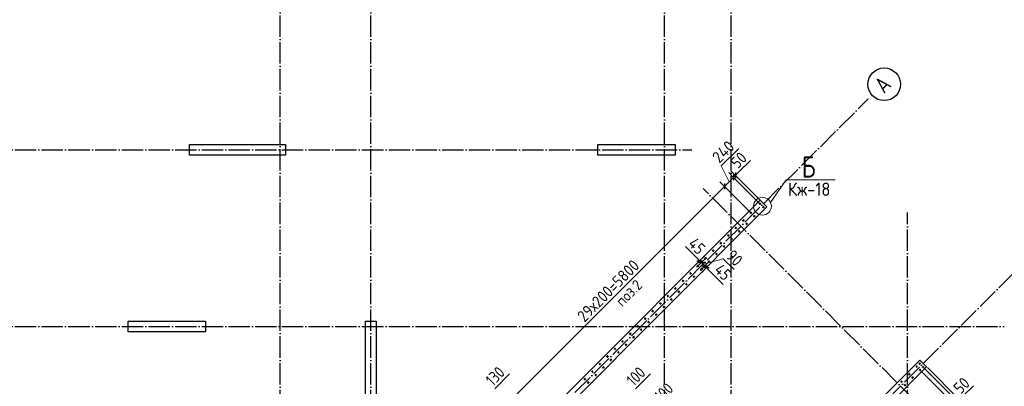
# Model space of a CAD drawing. Header units: millimetres. Extents: x -49773 to 2322955, y -3321 to 58485.
# Tile 203 of 256: x 890026 to 908470, y 26201 to 33058. Entities that reach past the tile are written whole.
import ezdxf

# ---------------------------------------------------------------- set-up
doc = ezdxf.new("R2010")
doc.units = ezdxf.units.MM
doc.linetypes.add('______11', pattern=[500, 400, -50, 0, -50])
doc.linetypes.add('______5', pattern=[1100, 800, -100, 100, -100])
for name, color, linetype, lineweight in [('Standard', 7, 'Continuous', 25), ('Арм.стержн. вертикальными 1', 22, 'Continuous', 35), ('Обозначение разреза_ общее', 7, 'Continuous', 25), ('Размерная линия_ общее', 7, 'Continuous', 13), ('Стена_ общее', 7, 'Continuous', 35)]:
    doc.layers.add(name, color=color, linetype=linetype, lineweight=lineweight)
doc.layers.add('Осевая линия_ общее', color=7, linetype='______5', lineweight=13, true_color=0xa0a0a0)
doc.styles.add('ISOCPEUR', font='txt')

msp = doc.modelspace()

# ---------------------------------------------------------------- linework, layer by layer
at = {"color": 7, "linetype": 'Continuous', "lineweight": 25, "transparency": 33554687}
for p, q in [((893205.6, 30521.2), (893205.6, 30721.2)), ((893205.6, 30721.2), (895005.6, 30721.2)), ((895005.6, 30721.2), (895005.6, 30521.2)), ((900855.6, 30521.2), (900855.6, 30721.2)), ((900855.6, 30721.2), (902305.6, 30721.2)), ((902305.6, 30721.2), (902305.6, 30521.2)), ((895005.6, 30521.2), (893205.6, 30521.2)), ((902305.6, 30521.2), (900855.6, 30521.2)), ((892055.6, 27221.2), (892055.6, 27421.2)), ((892055.6, 27421.2), (893505.6, 27421.2)), ((893505.6, 27421.2), (893505.6, 27221.2)), ((896505.6, 25971.2), (896505.6, 27421.2)), ((896505.6, 27421.2), (896705.6, 27421.2)), ((896705.6, 27421.2), (896705.6, 25971.2)), ((893505.6, 27221.2), (892055.6, 27221.2))]:
    msp.add_line(p, q, dxfattribs=at)
at = {"layer": 'Арм.стержн. вертикальными 1', "color": 4, "linetype": 'Continuous', "lineweight": 50, "transparency": 33554687}
for centre in [(903893.7, 29614.4), (903957, 29551.1), (903724, 29444.7), (903787.3, 29381.4), (903441.2, 29161.8), (903582.6, 29303.3), (903645.9, 29239.9), (903299.7, 29020.4), (903363.1, 28957.1), (903504.5, 29098.5), (903158.3, 28879), (903221.6, 28815.7), (902875.5, 28596.2), (903016.9, 28737.6), (903080.2, 28674.3), (902734.1, 28454.7), (902938.8, 28532.8), (902592.6, 28313.3), (902655.9, 28250), (902797.4, 28391.4), (902309.8, 28030.5), (902451.2, 28171.9), (902514.5, 28108.6), (902168.4, 27889), (902373.1, 27967.2), (902027, 27747.6), (902090.3, 27684.3), (902231.7, 27825.7), (901885.5, 27606.2), (901948.8, 27542.9), (901602.7, 27323.4), (901744.1, 27464.8), (901807.4, 27401.5), (901461.3, 27181.9), (901524.6, 27118.6), (901666, 27260), (901319.8, 27040.5), (901383.2, 26977.2), (901037, 26757.7), (901178.4, 26899.1), (901241.7, 26835.8), (900895.6, 26616.3), (901100.3, 26694.4), (906829.3, 26568.6), (906884.4, 26623.7), (906947.7, 26560.4), (900754.2, 26474.8), (900817.5, 26411.5), (900958.9, 26552.9), (906687.9, 26427.2), (906892.6, 26505.3), (900612.7, 26333.4), (900676, 26270.1), (906546.5, 26285.8), (906609.8, 26222.5), (906751.2, 26363.9)]:
    msp.add_circle(centre, 5, dxfattribs=at)
at = {"layer": 'Обозначение разреза_ общее', "color": 7, "linetype": 'Continuous', "lineweight": 13, "transparency": 33554687}
msp.add_lwpolyline([(904090.6, 29638.8), (904382.6, 30060.9), (905302.6, 30060.9)], dxfattribs=at)
msp.add_circle((903939.2, 29568.9), 166.7, dxfattribs=at)
at = {"layer": 'Осевая линия_ общее', "color": 253, "linetype": '______11', "lineweight": -3, "true_color": 0xa0a0a0, "transparency": 33554687}
for p, q in [((894905.6, 6231.2), (894905.6, 35129.1)), ((896605.6, 6231.2), (896605.6, 35129.1)), ((902105.6, 6231.2), (902105.6, 35129.1)), ((903355.6, 6231.2), (903355.6, 35129.1)), ((888757.7, 14415.5), (905919.2, 31577)), ((885435.6, 30621.2), (902615.6, 30621.2)), ((909292.1, 23438.2), (902829.2, 29901.1)), ((906655.6, 6231.2), (906655.6, 29451.2)), ((891748.8, 11424.4), (908910.3, 28585.9)), ((885435.6, 27321.2), (908465.6, 27321.2))]:
    msp.add_line(p, q, dxfattribs=at)
at = {"layer": 'Осевая линия_ общее', "color": 7, "linetype": 'Continuous', "lineweight": 25, "transparency": 33554687}
msp.add_circle((906220, 31850.1), 305.8, dxfattribs=at)
at = {"layer": 'Размерная линия_ общее', "color": 7, "linetype": 'Continuous', "lineweight": 13, "transparency": 33554687}
for p, q in [((903167.3, 30324.2), (903494, 30650.9)), ((903313.8, 30024.6), (903167.3, 30324.2)), ((903511.4, 30222), (903713.6, 30424.2)), ((903398.6, 30109.5), (903228.9, 29939.8)), ((903434, 30144.8), (903398.6, 30109.5)), ((903416.3, 30127.1), (903511.4, 30222)), ((903434, 30144.8), (903487, 30197.9)), ((903228.9, 29939.8), (899127.7, 25838.5)), ((902714.3, 28595), (902496.5, 28812.8)), ((902762.6, 28547.6), (902709.5, 28600.6)), ((902778.7, 28531.5), (902714.3, 28595)), ((902762.6, 28547.6), (902794.7, 28515.4)), ((902794.7, 28515.4), (902858, 28452.1)), ((902826.4, 28483.8), (903205.1, 28585)), ((902858, 28452.1), (902889.9, 28420.3)), ((902874, 28436.2), (902985.1, 28324.6)), ((902889.9, 28420.3), (902942.9, 28367.3)), ((903205.1, 28585), (903407.3, 28382.8)), ((902985.1, 28324.6), (903202.9, 28106.8)), ((898923.3, 26154.6), (899203.3, 26434.6)), ((901561.9, 26153.2), (901841.9, 26433.3)), ((907687.3, 26006.4), (907889.6, 26208.6))]:
    msp.add_line(p, q, dxfattribs=at)
at = {"layer": 'Размерная линия_ общее', "color": 253, "linetype": 'Continuous', "lineweight": -3, "true_color": 0xa0a0a0, "transparency": 33554687}
for p, q in [((903398.6, 30109.5), (903310.2, 30197.9)), ((903434, 30144.8), (903345.6, 30233.2)), ((903398.6, 30109.5), (903487, 30021.1)), ((903398.6, 30109.5), (903879.6, 29628.5)), ((903434, 30144.8), (903522.4, 30056.4)), ((903434, 30144.8), (903914.9, 29663.9)), ((903228.9, 29939.8), (903140.5, 30028.2)), ((903228.9, 29939.8), (903317.3, 29851.4)), ((903228.9, 29939.8), (903709.9, 29458.8)), ((902762.6, 28547.6), (902851, 28636)), ((902794.7, 28515.4), (902883.1, 28603.8)), ((902762.6, 28547.6), (902674.2, 28459.2)), ((902794.7, 28515.4), (902706.3, 28427.1)), ((902858, 28452.1), (902769.7, 28363.7)), ((902794.7, 28515.4), (902770.9, 28491.6)), ((902889.9, 28420.3), (902801.5, 28331.9)), ((902858, 28452.1), (902834.2, 28428.3)), ((902858, 28452.1), (902946.4, 28540.5)), ((902889.9, 28420.3), (902978.3, 28508.7))]:
    msp.add_line(p, q, dxfattribs=at)
at = {"layer": 'Размерная линия_ общее', "color": 7, "linetype": 'Continuous', "lineweight": 25, "transparency": 33554687}
for p, q in [((903398.6, 30162.5), (903398.6, 30056.4)), ((903434, 30197.9), (903434, 30091.8)), ((903228.9, 29992.8), (903228.9, 29886.7)), ((902709.5, 28547.6), (902815.6, 28547.6)), ((902741.7, 28515.4), (902847.8, 28515.4)), ((902805, 28452.1), (902911.1, 28452.1)), ((902836.8, 28420.3), (902942.9, 28420.3))]:
    msp.add_line(p, q, dxfattribs=at)
at = {"layer": 'Размерная линия_ общее', "color": 253, "linetype": 'Continuous', "lineweight": -3, "true_color": 0xa0a0a0, "transparency": 33554687}
for points in [[(902762.6, 28547.6), (902774.3, 28559.3), (902774.3, 28559.3), (902781.5, 28566.5)], [(902889.9, 28420.3), (902901.6, 28432.1), (902901.6, 28432.1), (902908.8, 28439.3)], [(907539.6, 25858.3), (907532.7, 25865.2), (907532.7, 25865.2), (906906.8, 26491.2)], [(907594.7, 25913.4), (907585.5, 25922.6), (907585.5, 25922.6), (906961.9, 26546.2)], [(907630.1, 25948.7), (907619.3, 25959.5), (907619.3, 25959.5), (907029.4, 26549.4)]]:
    msp.add_lwpolyline(points, dxfattribs=at)
at = {"layer": 'Стена_ общее', "color": 7, "linetype": 'Continuous', "lineweight": 25, "transparency": 33554687}
for p, q in [((897716.8, 23501.8), (903896.9, 29681.9)), ((904024.2, 29554.6), (897844.1, 23374.5)), ((903896.9, 29681.9), (904024.2, 29554.6)), ((905088.4, 24891.3), (906888, 26690.9)), ((907015.2, 26563.6), (905261.6, 24809.9)), ((906888, 26690.9), (907015.2, 26563.6))]:
    msp.add_line(p, q, dxfattribs=at)

# ---------------------------------------------------------------- texts
at = {"layer": 'Standard', "color": 7, "linetype": 'Continuous', "lineweight": 18, "transparency": 33554687, "insert": (901309.7, 27675.3), "char_height": 200, "width": 703.224, "attachment_point": 7, "rotation": 45, "style": 'ISOCPEUR'}
msp.add_mtext('\\W0.94;поз.2', dxfattribs=at)
at = {"layer": 'Обозначение разреза_ общее', "color": 7, "linetype": 'Continuous', "lineweight": 35, "transparency": 33554687, "insert": (904674.7, 30105), "char_height": 400, "width": 479.773, "attachment_point": 7, "style": 'ISOCPEUR'}
msp.add_mtext('\\W0.80;Б', dxfattribs=at)
at = {"layer": 'Обозначение разреза_ общее', "color": 7, "linetype": 'Continuous', "lineweight": 25, "transparency": 33554687, "insert": (904417.5, 29760.9), "char_height": 250, "width": 1012.026, "attachment_point": 7, "style": 'ISOCPEUR'}
msp.add_mtext('\\W0.90;Кж-18', dxfattribs=at)
at = {"layer": 'Осевая линия_ общее', "color": 7, "linetype": 'Continuous', "lineweight": 25, "transparency": 33554687, "insert": (906216.8, 31662.4), "char_height": 300, "width": 392.644, "attachment_point": 7, "rotation": 45, "style": 'ISOCPEUR'}
msp.add_mtext('\\W0.82;А', dxfattribs=at)
at = {"layer": 'Размерная линия_ общее', "color": 7, "linetype": 'Continuous', "lineweight": 25, "transparency": 33554687, "char_height": 220, "attachment_point": 7, "style": 'ISOCPEUR'}
for s, insert, width, rotation in [('\\W0.92;240', (903132, 30359.6), 584.442, 45), ('\\W0.87;50', (903476, 30257.4), 403.927, 45), ('\\W0.88;45', (902531.9, 28848.2), 426.793, 315), ('\\W0.89;29х200=5800', (900605.6, 27387.1), 1636.164, 45), ('\\W0.87;90', (903240.4, 28620.4), 403.938, 315), ('\\W0.88;45', (903020.4, 28359.9), 426.799, 315), ('\\W0.83;130', (898887.9, 26189.9), 508.562, 45), ('\\W0.83;100', (901526.5, 26188.6), 508.572, 45), ('\\W0.87;50', (907652, 26041.7), 403.927, 45), ('\\W0.83;100', (902048, 25889.9), 508.572, 45)]:
    msp.add_mtext(s, dxfattribs=dict(at, insert=insert, width=width, rotation=rotation))

doc.saveas('drawing.dxf')
